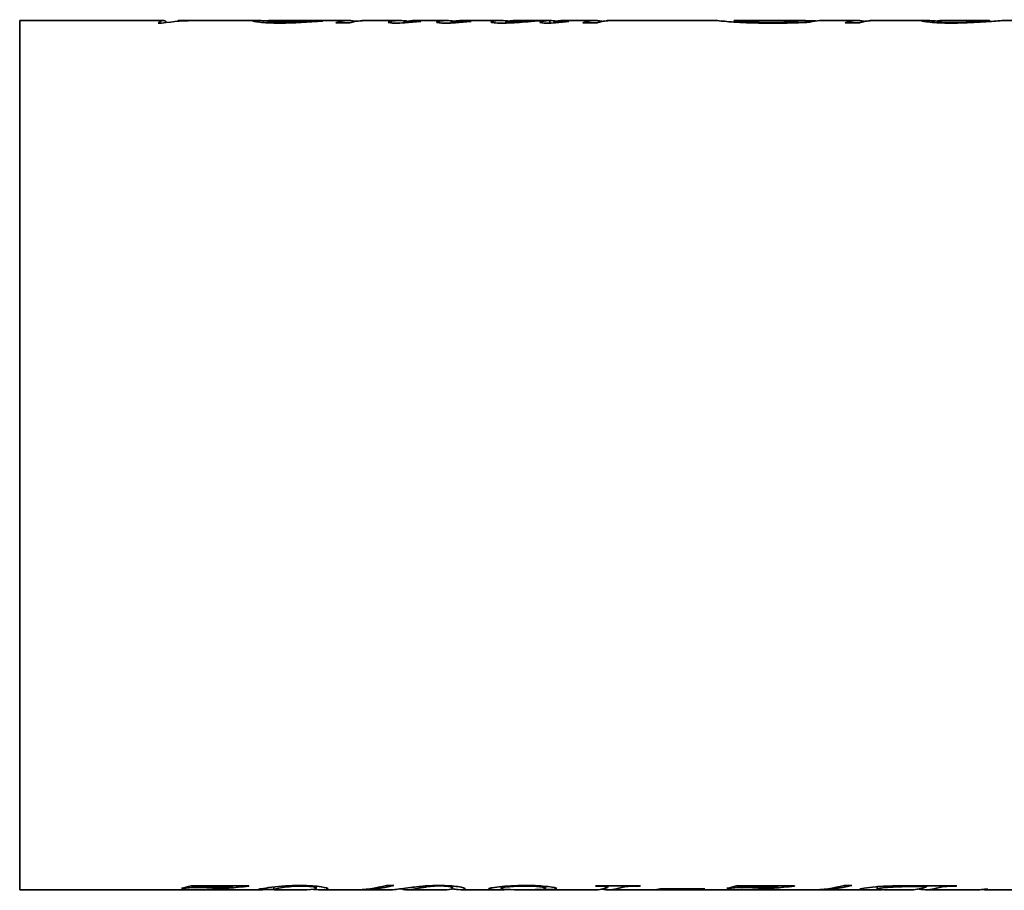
# Model space of a CAD drawing. Header units: millimetres. Extents: x 241 to 599, y 141 to 453.
# Tile 1 of 2: x 241 to 411, y 233 to 383. Entities that reach past the tile are written whole.
import ezdxf

# ---------------------------------------------------------------- set-up
doc = ezdxf.new("R2010")
doc.units = ezdxf.units.MM
doc.header["$LTSCALE"] = 2
doc.layers.add('Krawędzie widoczne(ISO)', color=7, linetype='Continuous', lineweight=35, true_color=0x262659)

msp = doc.modelspace()

# ---------------------------------------------------------------- linework, layer by layer
at = {"layer": 'Krawędzie widoczne(ISO)'}
for p, q in [((241.25, 382.94), (241.25, 233.04)), ((265.95, 382.94), (241.25, 382.94)), ((265.72, 382.49), (265.13, 382.49)), ((268.49, 382.81), (268.49, 382.89)), ((270.5, 382.94), (268.76, 382.94)), ((282.1, 382.94), (271.79, 382.94)), ((284.07, 382.54), (284.07, 382.88)), ((284.27, 382.92), (284.27, 382.94)), ((288.03, 382.94), (284.51, 382.94)), ((297.99, 382.94), (290.77, 382.94)), ((293.2, 382.8), (293.2, 382.84)), ((298.18, 382.54), (295.75, 382.54)), ((300.3, 382.91), (300.3, 382.94)), ((300.58, 382.94), (300.41, 382.94)), ((306.79, 382.94), (301.66, 382.94)), ((307.44, 382.55), (307.44, 382.7)), ((308.21, 382.61), (308.21, 382.68)), ((314.83, 382.94), (309.32, 382.94)), ((309.86, 382.76), (309.86, 382.82)), ((315.62, 382.52), (315.62, 382.69)), ((316.96, 382.6), (316.96, 382.69)), ((324.21, 382.94), (317.4, 382.94)), ((318.51, 382.75), (318.51, 382.83)), ((325.05, 382.51), (325.05, 382.73)), ((332.09, 382.94), (326.81, 382.94)), ((332.65, 382.51), (332.65, 382.94)), ((333.39, 382.54), (333.39, 382.7)), ((340.52, 382.94), (335.04, 382.94)), ((335.44, 382.74), (335.44, 382.82)), ((340.78, 382.54), (338.3, 382.54)), ((342.54, 382.9), (342.54, 382.93)), ((343.12, 382.94), (342.82, 382.94)), ((361.19, 382.94), (343.92, 382.94)), ((364.43, 382.68), (364.43, 382.94)), ((376.52, 382.94), (364.45, 382.94)), ((374.77, 382.55), (374.77, 382.68)), ((376.71, 382.61), (376.71, 382.93)), ((376.71, 382.87), (378.46, 382.87)), ((385.76, 382.94), (379.44, 382.94)), ((386.02, 382.54), (383.54, 382.54)), ((387.78, 382.9), (387.78, 382.93)), ((388.36, 382.94), (388.06, 382.94)), ((397.32, 382.94), (389.17, 382.94)), ((399.43, 382.55), (399.43, 382.83)), ((408.14, 382.94), (400.17, 382.94)), ((408.5, 382.78), (408.5, 382.88)), ((415.65, 382.94), (410.97, 382.94)), ((269.68, 233.04), (241.25, 233.04)), ((269.72, 233.3), (269.13, 233.3)), ((269.72, 233.43), (269.72, 233.3)), ((270.79, 233.73), (280.76, 233.73)), ((282.73, 233.04), (271.24, 233.04)), ((277.85, 233.47), (272.84, 233.47)), ((277.85, 233.73), (277.85, 233.47)), ((280.76, 233.66), (280.76, 233.73)), ((285.08, 233.52), (285.08, 233.06)), ((290.73, 233.04), (285.34, 233.04)), ((292.36, 233.67), (292.36, 233.32)), ((298.88, 233.04), (293.58, 233.04)), ((305.31, 233.04), (300.14, 233.04)), ((304.47, 233.8), (305.76, 233.8)), ((314.87, 233.04), (308.02, 233.04)), ((312.04, 233.75), (312.04, 233.63)), ((315.86, 233.69), (315.86, 233.36)), ((323.93, 233.04), (317.62, 233.04)), ((324.26, 233.59), (324.26, 233.27)), ((324.78, 233.13), (324.78, 233.05)), ((325.35, 233.08), (325.35, 233.06)), ((327.56, 233.04), (327.33, 233.04)), ((340.43, 233.04), (329.37, 233.04)), ((331.86, 233.64), (331.86, 233.31)), ((340.66, 233.73), (348.26, 233.73)), ((342.66, 233.73), (342.66, 233.52)), ((363.71, 233.04), (342.71, 233.04)), ((346.45, 233.73), (346.45, 233.64)), ((348.05, 233.73), (348.05, 233.66)), ((358.75, 233.09), (351.1, 233.09)), ((351.71, 233.18), (359.36, 233.18)), ((358.75, 233.18), (358.75, 233.09)), ((363.75, 233.3), (363.16, 233.3)), ((363.75, 233.43), (363.75, 233.3)), ((364.83, 233.73), (374.8, 233.73)), ((377.8, 233.04), (365.27, 233.04)), ((371.89, 233.47), (366.87, 233.47)), ((371.89, 233.73), (371.89, 233.47)), ((374.8, 233.66), (374.8, 233.73)), ((388.96, 233.04), (379.07, 233.04)), ((383.39, 233.8), (384.68, 233.8)), ((389.05, 233.58), (389.05, 233.15)), ((389.9, 233.05), (389.9, 233.04)), ((395.48, 233.73), (402.8, 233.73)), ((406.51, 233.04), (397.48, 233.04)), ((397.54, 233.73), (397.54, 233.57)), ((400.21, 233.73), (400.21, 233.56)), ((401.06, 233.73), (401.06, 233.63)), ((402.62, 233.73), (402.62, 233.66)), ((407.54, 233.13), (408.13, 233.13)), ((407.9, 233.13), (407.9, 233.07)), ((410.73, 233.04), (413.41, 233.04))]:
    msp.add_line(p, q, dxfattribs=at)
for points in [[(265.13, 382.49), (265.63, 383.05), (266.14, 383.09), (266.64, 382.61)], [(271.79, 382.94), (269.77, 382.94), (267.74, 382.79), (265.72, 382.49)], [(268.49, 382.89), (269.37, 382.93), (270.26, 382.95), (271.14, 382.94)], [(268.76, 382.94), (268.67, 382.94), (268.58, 382.92), (268.49, 382.89)], [(284.16, 382.92), (284.1, 382.91), (284.07, 382.9), (284.07, 382.88)], [(289.36, 382.94), (288.12, 382.93), (286.39, 382.93), (284.16, 382.92)], [(284.51, 382.94), (284.42, 382.94), (284.34, 382.94), (284.27, 382.94)], [(284.27, 382.94), (285.91, 382.94), (287.25, 382.94), (288.28, 382.94)], [(293.53, 382.82), (290.96, 382.67), (288.52, 382.5), (286.19, 382.5)], [(288.28, 382.94), (288.64, 382.94), (288.98, 382.94), (289.3, 382.94)], [(290.77, 382.94), (290.33, 382.94), (289.86, 382.94), (289.36, 382.94)], [(293.2, 382.84), (293.31, 382.83), (293.42, 382.83), (293.53, 382.82)], [(295.75, 382.54), (296.73, 382.89), (297.71, 383.01), (298.68, 382.9)], [(298.97, 382.77), (298.71, 382.71), (298.44, 382.63), (298.18, 382.54)], [(298.68, 382.9), (298.98, 382.87), (299.15, 382.83), (299.19, 382.81)], [(300.36, 382.91), (299.8, 382.89), (299.34, 382.84), (298.97, 382.77)], [(300.41, 382.94), (300.38, 382.94), (300.34, 382.94), (300.3, 382.94)], [(300.3, 382.94), (300.59, 382.94), (300.88, 382.94), (301.15, 382.94)], [(301.66, 382.94), (301.24, 382.94), (300.8, 382.93), (300.36, 382.91)], [(304.79, 382.63), (304.79, 382.68), (305, 382.76), (305.42, 382.83)], [(305.42, 382.83), (306.14, 382.95), (306.86, 382.97), (307.58, 382.9)], [(307.65, 382.56), (307.05, 382.52), (306.52, 382.5), (306.05, 382.5)], [(307.81, 382.8), (307.56, 382.76), (307.44, 382.72), (307.44, 382.7)], [(307.58, 382.9), (307.81, 382.88), (307.94, 382.85), (307.98, 382.83)], [(310.37, 382.8), (309.41, 382.72), (308.5, 382.62), (307.65, 382.56)], [(307.8, 382.66), (307.9, 382.66), (308.04, 382.67), (308.21, 382.68)], [(309.32, 382.94), (308.82, 382.94), (308.32, 382.89), (307.81, 382.8)], [(308.21, 382.68), (308.71, 382.71), (309.26, 382.77), (309.86, 382.82)], [(309.86, 382.82), (310.03, 382.82), (310.2, 382.81), (310.37, 382.8)], [(313.1, 382.65), (313.1, 382.71), (313.28, 382.78), (313.66, 382.84)], [(313.66, 382.84), (314.47, 382.98), (315.29, 382.97), (316.1, 382.82)], [(316.37, 382.56), (315.81, 382.52), (315.23, 382.5), (314.64, 382.5)], [(316.15, 382.83), (315.79, 382.77), (315.62, 382.71), (315.62, 382.69)], [(316.01, 382.64), (316.25, 382.64), (316.57, 382.66), (316.96, 382.69)], [(317.4, 382.94), (316.98, 382.94), (316.57, 382.9), (316.15, 382.83)], [(319.05, 382.8), (318.11, 382.71), (317.22, 382.62), (316.37, 382.56)], [(316.96, 382.69), (317.19, 382.71), (317.71, 382.76), (318.51, 382.83)], [(318.51, 382.83), (318.69, 382.82), (318.87, 382.81), (319.05, 382.8)], [(322.48, 382.67), (322.48, 382.74), (322.77, 382.84), (323.34, 382.9)], [(323.34, 382.9), (323.91, 382.95), (324.47, 382.96), (325.03, 382.9)], [(325.03, 382.9), (325.23, 382.88), (325.38, 382.86), (325.48, 382.84)], [(325.79, 382.88), (325.3, 382.83), (325.05, 382.76), (325.05, 382.73)], [(326.81, 382.94), (326.47, 382.94), (326.13, 382.92), (325.79, 382.88)], [(330.91, 382.63), (330.91, 382.66), (330.98, 382.7), (331.13, 382.75)], [(331.13, 382.75), (331.31, 382.8), (331.82, 382.93), (332.65, 382.94)], [(333.62, 382.56), (333.11, 382.52), (332.61, 382.5), (332.12, 382.5)], [(332.65, 382.93), (333.03, 382.92), (333.42, 382.9), (333.82, 382.83)], [(334.06, 382.87), (333.61, 382.81), (333.39, 382.73), (333.39, 382.7)], [(335.93, 382.79), (335.18, 382.71), (334.42, 382.62), (333.62, 382.56)], [(335.04, 382.94), (334.71, 382.94), (334.38, 382.92), (334.06, 382.87)], [(335.44, 382.82), (335.6, 382.81), (335.76, 382.8), (335.93, 382.79)], [(338.3, 382.54), (339.26, 382.89), (340.23, 383.01), (341.19, 382.9)], [(341.3, 382.72), (341.13, 382.67), (340.95, 382.61), (340.78, 382.54)], [(341.19, 382.9), (341.48, 382.87), (341.64, 382.84), (341.7, 382.8)], [(342.07, 382.86), (341.62, 382.8), (341.36, 382.74), (341.3, 382.72)], [(343.24, 382.93), (342.79, 382.92), (342.4, 382.9), (342.07, 382.86)], [(342.82, 382.94), (342.72, 382.94), (342.63, 382.94), (342.54, 382.93)], [(342.54, 382.93), (342.87, 382.94), (343.2, 382.94), (343.52, 382.94)], [(343.92, 382.94), (343.7, 382.94), (343.47, 382.94), (343.24, 382.93)], [(374.77, 382.68), (375.3, 382.84), (375.83, 382.92), (376.37, 382.94)], [(376.37, 382.94), (376.59, 382.94), (376.71, 382.94), (376.71, 382.93)], [(379.1, 382.93), (378.56, 382.9), (378.02, 382.81), (377.48, 382.64)], [(379.44, 382.94), (379.33, 382.94), (379.22, 382.94), (379.1, 382.93)], [(383.54, 382.54), (384.5, 382.89), (385.47, 383.01), (386.43, 382.9)], [(386.54, 382.72), (386.37, 382.67), (386.19, 382.61), (386.02, 382.54)], [(386.43, 382.9), (386.72, 382.87), (386.88, 382.84), (386.94, 382.8)], [(387.31, 382.86), (386.86, 382.8), (386.6, 382.74), (386.54, 382.72)], [(388.48, 382.93), (388.03, 382.92), (387.64, 382.9), (387.31, 382.86)], [(388.06, 382.94), (387.96, 382.94), (387.87, 382.94), (387.78, 382.93)], [(387.78, 382.93), (388.11, 382.94), (388.44, 382.94), (388.76, 382.94)], [(389.17, 382.94), (388.94, 382.94), (388.71, 382.94), (388.48, 382.93)], [(400.17, 382.94), (399.68, 382.94), (399.43, 382.9), (399.43, 382.83)], [(269.13, 233.3), (269.68, 233.41), (270.24, 233.55), (270.79, 233.73)], [(269.68, 233.04), (269.83, 233.04), (269.98, 233.04), (270.14, 233.04)], [(270.14, 233.04), (272.07, 233.06), (274.64, 233.17), (277.85, 233.47)], [(270.7, 233.04), (270.65, 233.05), (270.6, 233.05), (270.56, 233.05)], [(280.76, 233.66), (275.69, 233.09), (272.33, 233.02), (270.7, 233.04)], [(285.08, 233.06), (285.08, 233.05), (285.16, 233.04), (285.34, 233.04)], [(290.73, 233.04), (291.82, 233.04), (292.36, 233.17), (292.36, 233.32)], [(298.88, 233.04), (300.74, 233.04), (302.61, 233.29), (304.47, 233.8)], [(305.76, 233.8), (303.68, 233.24), (301.59, 232.99), (299.51, 233.05)], [(309.13, 233.15), (307.95, 232.95), (307.3, 233.05), (307.17, 233.23)], [(308.6, 233.42), (309.53, 233.54), (310.5, 233.65), (311.51, 233.72)], [(312.04, 233.63), (310.9, 233.5), (309.93, 233.28), (309.13, 233.15)], [(311.51, 233.72), (312.1, 233.76), (312.78, 233.78), (313.56, 233.78)], [(313.57, 233.71), (312.97, 233.71), (312.46, 233.68), (312.04, 233.63)], [(314.87, 233.04), (315.53, 233.04), (315.86, 233.18), (315.86, 233.36)], [(316.77, 233.09), (316.46, 233.12), (316.13, 233.16), (315.76, 233.21)], [(318.07, 233.15), (318.07, 233.03), (317.64, 233.01), (316.77, 233.09)], [(325.35, 233.06), (325.15, 233.06), (324.96, 233.06), (324.78, 233.06)], [(325.7, 233.07), (325.59, 233.06), (325.47, 233.06), (325.35, 233.06)], [(340.43, 233.04), (341.03, 233.04), (341.64, 233.13), (342.25, 233.31)], [(340.52, 233.66), (340.57, 233.69), (340.61, 233.71), (340.66, 233.73)], [(344.54, 233.31), (343.55, 233.02), (342.56, 232.96), (341.57, 233.15)], [(342.25, 233.31), (342.52, 233.39), (342.66, 233.47), (342.66, 233.52)], [(345.53, 233.55), (345.21, 233.5), (344.87, 233.41), (344.54, 233.31)], [(346.45, 233.64), (346.04, 233.62), (345.74, 233.59), (345.53, 233.55)], [(348.05, 233.66), (347.24, 233.66), (346.71, 233.65), (346.45, 233.64)], [(348.26, 233.73), (348.19, 233.71), (348.12, 233.69), (348.05, 233.66)], [(351.1, 233.09), (351.31, 233.11), (351.51, 233.14), (351.71, 233.18)], [(359.36, 233.18), (359.15, 233.14), (358.95, 233.11), (358.75, 233.09)], [(363.16, 233.3), (363.72, 233.41), (364.27, 233.55), (364.83, 233.73)], [(363.71, 233.04), (363.86, 233.04), (364.02, 233.04), (364.18, 233.04)], [(364.18, 233.04), (366.1, 233.06), (368.68, 233.17), (371.89, 233.47)], [(364.73, 233.04), (364.69, 233.05), (364.64, 233.05), (364.6, 233.05)], [(374.8, 233.66), (369.72, 233.09), (366.37, 233.02), (364.73, 233.04)], [(377.8, 233.04), (379.66, 233.04), (381.53, 233.29), (383.39, 233.8)], [(384.68, 233.8), (382.6, 233.24), (380.51, 232.99), (378.43, 233.05)], [(391.71, 233.7), (392.52, 233.72), (393.77, 233.73), (395.48, 233.73)], [(393.83, 233.04), (394.16, 233.04), (394.56, 233.04), (395.03, 233.04)], [(397.54, 233.57), (396.46, 233.59), (395.62, 233.59), (395.01, 233.59)], [(395.03, 233.04), (395.86, 233.05), (396.7, 233.22), (397.54, 233.57)], [(399.27, 233.3), (398.26, 233.01), (397.24, 232.96), (396.23, 233.17)], [(400.21, 233.56), (399.98, 233.51), (399.67, 233.41), (399.27, 233.3)], [(401.06, 233.63), (400.66, 233.61), (400.38, 233.59), (400.21, 233.56)], [(402.62, 233.66), (401.85, 233.66), (401.33, 233.65), (401.06, 233.63)], [(402.8, 233.73), (402.74, 233.71), (402.68, 233.69), (402.62, 233.66)], [(406.51, 233.04), (406.86, 233.04), (407.2, 233.07), (407.54, 233.13)], [(408.13, 233.13), (407.98, 233.1), (407.9, 233.08), (407.9, 233.07)]]:
    msp.add_open_spline(points, degree=3, dxfattribs=at)
for points, knots in [([(281.41, 382.87), (281.41, 382.94), (281.91, 382.96), (282.9, 382.92), (283.26, 382.91), (283.65, 382.89), (284.07, 382.87)], [0, 0, 0, 0, 1, 1, 1, 1.358636, 1.358636, 1.358636, 1.358636]), ([(286.19, 382.5), (284.61, 382.5), (283.42, 382.56), (282.62, 382.65), (281.81, 382.73), (281.41, 382.81), (281.41, 382.87)], [0, 0, 0, 0, 1, 1, 1, 2, 2, 2, 2]), ([(284.07, 382.88), (284.07, 382.84), (284.42, 382.79), (285.11, 382.74), (285.81, 382.7), (286.65, 382.66), (287.65, 382.66)], [0, 0, 0, 0, 1, 1, 1, 2, 2, 2, 2]), ([(287.65, 382.66), (288.44, 382.66), (289.2, 382.68), (289.93, 382.7), (290.66, 382.73), (291.75, 382.79), (293.2, 382.84)], [0, 0, 0, 0, 1, 1, 1, 2, 2, 2, 2]), ([(306.05, 382.5), (305.67, 382.5), (305.36, 382.51), (305.14, 382.54), (304.91, 382.56), (304.79, 382.6), (304.79, 382.63)], [0, 0, 0, 0, 1, 1, 1, 2, 2, 2, 2]), ([(307.44, 382.7), (307.44, 382.69), (307.48, 382.68), (307.55, 382.67), (307.63, 382.67), (307.71, 382.66), (307.8, 382.66)], [0, 0, 0, 0, 1, 1, 1, 2, 2, 2, 2]), ([(314.64, 382.5), (314.19, 382.5), (313.82, 382.52), (313.53, 382.55), (313.24, 382.58), (313.1, 382.61), (313.1, 382.65)], [0, 0, 0, 0, 1, 1, 1, 2, 2, 2, 2]), ([(315.62, 382.69), (315.62, 382.67), (315.65, 382.66), (315.73, 382.65), (315.81, 382.65), (315.9, 382.64), (316.01, 382.64)], [0, 0, 0, 0, 1, 1, 1, 2, 2, 2, 2]), ([(324.31, 382.5), (323.8, 382.5), (323.36, 382.52), (323.01, 382.55), (322.66, 382.59), (322.48, 382.63), (322.48, 382.67)], [0, 0, 0, 0, 1, 1, 1, 2, 2, 2, 2]), ([(332.65, 382.94), (330.75, 382.93), (329.15, 382.76), (327.86, 382.66), (326.58, 382.57), (325.39, 382.5), (324.31, 382.5)], [0, 0, 0, 0, 1, 1, 1, 2, 2, 2, 2]), ([(325.05, 382.73), (325.05, 382.71), (325.12, 382.7), (325.26, 382.69), (325.4, 382.68), (325.58, 382.67), (325.82, 382.67)], [0, 0, 0, 0, 1, 1, 1, 2, 2, 2, 2]), ([(325.82, 382.67), (326.2, 382.67), (326.68, 382.69), (327.28, 382.72), (327.88, 382.74), (328.68, 382.81), (329.67, 382.86), (330.67, 382.92), (331.49, 382.94), (332.13, 382.94), (332.23, 382.94), (332.33, 382.94), (332.43, 382.94)], [0, 0, 0, 0, 1, 1, 1, 2, 2, 2, 3, 3, 3, 3.153406, 3.153406, 3.153406, 3.153406]), ([(332.12, 382.5), (331.76, 382.5), (331.47, 382.51), (331.24, 382.54), (331.02, 382.56), (330.91, 382.59), (330.91, 382.63)], [0, 0, 0, 0, 1, 1, 1, 2, 2, 2, 2]), ([(333.39, 382.7), (333.39, 382.68), (333.42, 382.67), (333.47, 382.67), (333.53, 382.66), (333.6, 382.65), (333.7, 382.65)], [0, 0, 0, 0, 1, 1, 1, 2, 2, 2, 2]), ([(333.7, 382.65), (333.84, 382.65), (334, 382.66), (334.16, 382.67), (334.33, 382.69), (334.76, 382.75), (335.44, 382.82)], [0, 0, 0, 0, 1, 1, 1, 2, 2, 2, 2]), ([(371.01, 382.49), (368.7, 382.49), (366.82, 382.54), (365.38, 382.62), (363.95, 382.7), (362.88, 382.79), (362.19, 382.86), (361.63, 382.91), (361.3, 382.94), (361.19, 382.94)], [0, 0, 0, 0, 1, 1, 1, 2, 2, 2, 2.819741, 2.819741, 2.819741, 2.819741]), ([(364.43, 382.94), (364.43, 382.95), (364.97, 382.88), (366.03, 382.79), (367.1, 382.69), (368.75, 382.61), (370.97, 382.61)], [0, 0, 0, 0, 1, 1, 1, 2, 2, 2, 2]), ([(370.97, 382.61), (371.53, 382.61), (372.05, 382.62), (372.54, 382.63), (373.03, 382.64), (373.77, 382.66), (374.77, 382.68)], [0, 0, 0, 0, 1, 1, 1, 2, 2, 2, 2]), ([(377.48, 382.64), (376, 382.59), (374.8, 382.54), (373.89, 382.52), (372.98, 382.5), (372.02, 382.49), (371.01, 382.49)], [0, 0, 0, 0, 1, 1, 1, 2, 2, 2, 2]), ([(396.77, 382.88), (396.77, 382.94), (397.23, 382.96), (398.14, 382.92), (398.52, 382.9), (398.96, 382.88), (399.44, 382.86)], [0, 0, 0, 0, 1, 1, 1, 1.414752, 1.414752, 1.414752, 1.414752]), ([(401.8, 382.5), (400.31, 382.5), (399.1, 382.56), (398.17, 382.64), (397.23, 382.72), (396.77, 382.82), (396.77, 382.88)], [0, 0, 0, 0, 1, 1, 1, 2, 2, 2, 2]), ([(399.43, 382.83), (399.43, 382.77), (399.69, 382.71), (400.21, 382.66), (400.73, 382.61), (401.39, 382.58), (402.18, 382.58)], [0, 0, 0, 0, 1, 1, 1, 2, 2, 2, 2]), ([(410.97, 382.94), (410.77, 382.94), (410.4, 382.92), (409.87, 382.88), (409.01, 382.82), (407.81, 382.72), (406.28, 382.64), (404.74, 382.55), (403.25, 382.5), (401.8, 382.5)], [0.38273, 0.38273, 0.38273, 0.38273, 1, 1, 1, 2, 2, 2, 3, 3, 3, 3]), ([(402.18, 382.58), (403.71, 382.58), (405.15, 382.72), (406.49, 382.84), (407.83, 382.96), (408.5, 382.97), (408.5, 382.88)], [0, 0, 0, 0, 1, 1, 1, 2, 2, 2, 2]), ([(272.84, 233.47), (272.03, 233.47), (271.37, 233.46), (270.84, 233.42), (270.32, 233.39), (269.94, 233.35), (269.72, 233.3)], [0, 0, 0, 0, 1, 1, 1, 2, 2, 2, 2]), ([(282.41, 233.07), (282.41, 233.13), (283.17, 233.3), (284.69, 233.47), (286.21, 233.65), (287.84, 233.78), (289.58, 233.78)], [0, 0, 0, 0, 1, 1, 1, 2, 2, 2, 2]), ([(285.08, 233.08), (284.59, 233.08), (284.14, 233.07), (283.74, 233.06), (282.85, 233.04), (282.41, 233.03), (282.41, 233.07)], [0.538523, 0.538523, 0.538523, 0.538523, 1, 1, 1, 2, 2, 2, 2]), ([(289.73, 233.69), (288.59, 233.69), (287.53, 233.57), (286.55, 233.41), (285.57, 233.24), (285.08, 233.11), (285.08, 233.06)], [0, 0, 0, 0, 1, 1, 1, 2, 2, 2, 2]), ([(289.58, 233.78), (291.19, 233.78), (292.4, 233.69), (293.22, 233.56), (294.04, 233.42), (294.45, 233.29), (294.45, 233.19)], [0, 0, 0, 0, 1, 1, 1, 2, 2, 2, 2]), ([(292.36, 233.32), (292.36, 233.41), (292.1, 233.51), (291.56, 233.58), (291.03, 233.65), (290.42, 233.69), (289.73, 233.69)], [0, 0, 0, 0, 1, 1, 1, 2, 2, 2, 2]), ([(294.45, 233.19), (294.45, 233.06), (293.99, 233.02), (293.05, 233.05), (292.71, 233.06), (292.32, 233.08), (291.89, 233.11)], [0, 0, 0, 0, 1, 1, 1, 1.365204, 1.365204, 1.365204, 1.365204]), ([(305.31, 233.04), (305.46, 233.04), (305.66, 233.05), (305.9, 233.08), (306.54, 233.14), (307.44, 233.27), (308.6, 233.42)], [0.616046, 0.616046, 0.616046, 0.616046, 1, 1, 1, 2, 2, 2, 2]), ([(313.56, 233.78), (314.84, 233.78), (315.91, 233.7), (316.77, 233.58), (317.64, 233.45), (318.07, 233.27), (318.07, 233.15)], [0, 0, 0, 0, 1, 1, 1, 2, 2, 2, 2]), ([(315.86, 233.36), (315.86, 233.46), (315.64, 233.55), (315.19, 233.61), (314.74, 233.67), (314.2, 233.71), (313.57, 233.71)], [0, 0, 0, 0, 1, 1, 1, 2, 2, 2, 2]), ([(322.05, 233.18), (322.05, 233.28), (322.66, 233.41), (323.88, 233.55), (325.1, 233.69), (326.61, 233.78), (328.41, 233.78)], [0, 0, 0, 0, 1, 1, 1, 2, 2, 2, 2]), ([(324.78, 233.05), (323.83, 233.03), (323.14, 233.04), (322.71, 233.06), (322.27, 233.09), (322.05, 233.13), (322.05, 233.18)], [0, 0, 0, 0, 1, 1, 1, 2, 2, 2, 2]), ([(328.25, 233.69), (327.12, 233.69), (326.18, 233.63), (325.41, 233.54), (324.64, 233.45), (324.26, 233.36), (324.26, 233.27)], [0, 0, 0, 0, 1, 1, 1, 2, 2, 2, 2]), ([(324.26, 233.27), (324.26, 233.21), (324.48, 233.15), (324.93, 233.11), (325.37, 233.07), (326.17, 233.04), (327.33, 233.04)], [0, 0, 0, 0, 1, 1, 1, 1.982593, 1.982593, 1.982593, 1.982593]), ([(327.56, 233.04), (328.95, 233.04), (330, 233.05), (330.73, 233.08), (331.48, 233.12), (331.86, 233.19), (331.86, 233.31)], [0.036901, 0.036901, 0.036901, 0.036901, 1, 1, 1, 2, 2, 2, 2]), ([(331.86, 233.31), (331.86, 233.4), (331.52, 233.49), (330.86, 233.57), (330.19, 233.64), (329.32, 233.69), (328.25, 233.69)], [0, 0, 0, 0, 1, 1, 1, 2, 2, 2, 2]), ([(328.41, 233.78), (330.01, 233.78), (331.31, 233.71), (332.32, 233.59), (333.33, 233.47), (333.83, 233.35), (333.83, 233.26)], [0, 0, 0, 0, 1, 1, 1, 2, 2, 2, 2]), ([(333.83, 233.26), (333.83, 233.17), (333.42, 233.11), (332.6, 233.08), (331.84, 233.05), (330.46, 233.04), (328.45, 233.04)], [0, 0, 0, 0, 1, 1, 1, 1.925295, 1.925295, 1.925295, 1.925295]), ([(342.66, 233.52), (342.66, 233.56), (342.53, 233.59), (342.28, 233.61), (342.03, 233.64), (341.44, 233.66), (340.52, 233.66)], [0, 0, 0, 0, 1, 1, 1, 2, 2, 2, 2]), ([(366.87, 233.47), (366.07, 233.47), (365.4, 233.46), (364.88, 233.42), (364.36, 233.39), (363.98, 233.35), (363.75, 233.3)], [0, 0, 0, 0, 1, 1, 1, 2, 2, 2, 2]), ([(386.07, 233.14), (386.07, 233.19), (386.33, 233.26), (386.84, 233.34), (387.35, 233.43), (388.01, 233.5), (388.81, 233.56), (389.61, 233.62), (390.58, 233.67), (391.71, 233.7)], [0, 0, 0, 0, 1, 1, 1, 2, 2, 2, 3, 3, 3, 3]), ([(389.9, 233.04), (388.59, 233.04), (387.62, 233.04), (387, 233.05), (386.38, 233.07), (386.07, 233.1), (386.07, 233.14)], [0, 0, 0, 0, 1, 1, 1, 2, 2, 2, 2]), ([(395.01, 233.59), (393.44, 233.59), (392.06, 233.53), (390.85, 233.44), (389.65, 233.34), (389.05, 233.23), (389.05, 233.15)], [0, 0, 0, 0, 1, 1, 1, 2, 2, 2, 2]), ([(389.05, 233.15), (389.05, 233.08), (389.42, 233.06), (390.18, 233.05), (390.94, 233.04), (392.16, 233.04), (393.83, 233.04)], [0, 0, 0, 0, 1, 1, 1, 2, 2, 2, 2]), ([(408.14, 233.05), (408.03, 233.05), (407.92, 233.05), (407.83, 233.05), (407.58, 233.06), (407.34, 233.06), (407.09, 233.07)], [0.8366416, 0.8366416, 0.8366416, 0.8366416, 1, 1, 1, 1.4186972, 1.4186972, 1.4186972, 1.4186972]), ([(407.9, 233.07), (407.9, 233.05), (408.1, 233.05), (408.5, 233.04), (408.9, 233.04), (409.64, 233.04), (410.73, 233.04)], [0, 0, 0, 0, 1, 1, 1, 2, 2, 2, 2])]:
    msp.add_open_spline(points, degree=3, knots=knots, dxfattribs=at)

doc.saveas('drawing.dxf')
